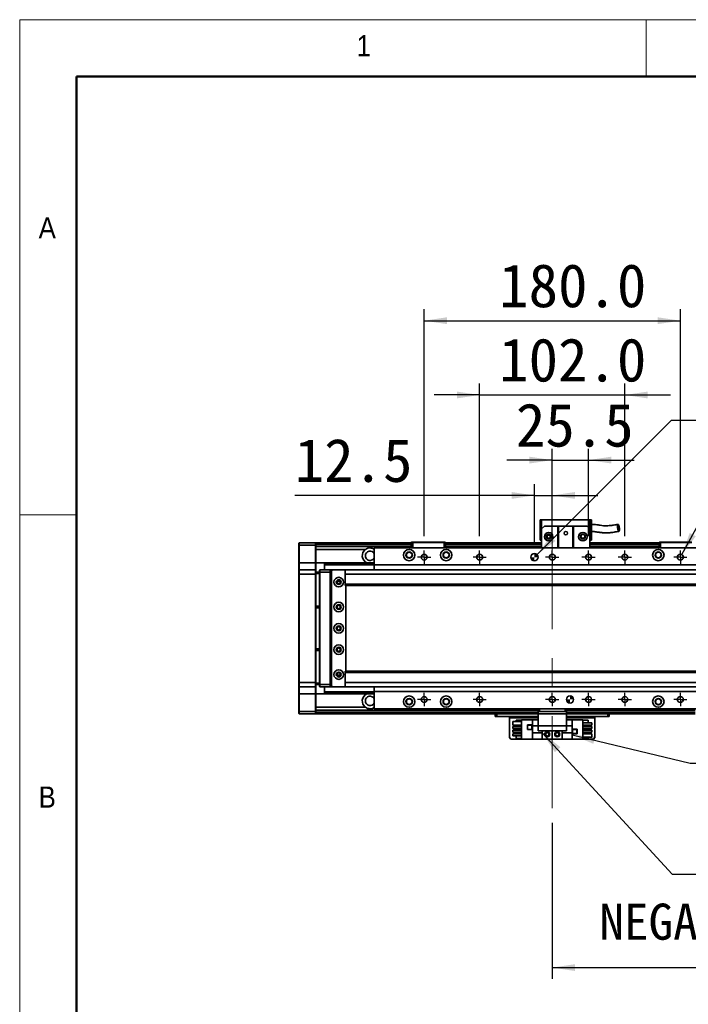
# Model space of a CAD drawing. Header units: millimetres. Extents: x 40 to 3320, y 40 to 2336.
# Tile 3 of 11: x 40 to 510, y 1644 to 2336. Entities that reach past the tile are written whole.
import ezdxf

# ---------------------------------------------------------------- set-up
doc = ezdxf.new("R2010")
doc.units = ezdxf.units.MM
doc.header["$LTSCALE"] = 8
doc.linetypes.add('CENTERX2', pattern=[20.32, 12.7, -2.54, 2.54, -2.54])
doc.layers.add('黑色实线', color=7, linetype='Continuous')
doc.styles.add('SLDTEXTSTYLE1', font='Gothic.ttf', dxfattribs={"width": 0.913})
doc.styles.add('SLDTEXTSTYLE8', font='txt')
doc.styles.add('SLDTEXTSTYLE9', font='txt', dxfattribs={"bigfont": 'bigfont'})
doc.dimstyles.new('SLDDIMSTYLE0', dxfattribs={"dimtxt": 30.4, "dimasz": 16, "dimexe": 0, "dimexo": 0.0625, "dimgap": 7.6, "dimtad": 2, "dimdec": 1, "dimrnd": 1e-09, "dimzin": 4, "dimdsep": 46, "dimtxsty": 'SLDTEXTSTYLE8', "dimsah": 1, "dimcen": 0.09, "dimadec": 0, "dimazin": 1, "dimtfac": 1, "dimtdec": 1, "dimtmove": 0, "dimatfit": 0, "dimfxl": 0, "dimfrac": 2, "dimtolj": 1, "dimtzin": 12, "dimarcsym": 0})
doc.dimstyles.new('SLDDIMSTYLE1', dxfattribs={"dimtxt": 30.4, "dimasz": 16, "dimexe": 0, "dimexo": 0.0625, "dimgap": 7.6, "dimtad": 2, "dimdec": 1, "dimrnd": 1e-09, "dimzin": 12, "dimdsep": 46, "dimtxsty": 'SLDTEXTSTYLE8', "dimsah": 1, "dimcen": 0.09, "dimadec": 0, "dimazin": 3, "dimtfac": 1, "dimtdec": 1, "dimtmove": 0, "dimatfit": 0, "dimfxl": 0, "dimfrac": 2, "dimtolj": 1, "dimtzin": 12, "dimarcsym": 0})
doc.dimstyles.new('SLDDIMSTYLE2', dxfattribs={"dimtxt": 0.18, "dimasz": 16, "dimexe": 0, "dimexo": 0.0625, "dimgap": 0, "dimtad": 0, "dimtih": 1, "dimtoh": 1, "dimdec": 0, "dimrnd": 1e-09, "dimzin": 0, "dimdsep": 46, "dimtxsty": 'Standard', "dimsah": 1, "dimcen": 0.09, "dimadec": 0, "dimazin": 0, "dimtfac": 16, "dimtdec": 0, "dimtofl": 0, "dimtmove": 0, "dimatfit": 3, "dimfxl": 0, "dimfrac": 2, "dimtolj": 1, "dimtzin": 0, "dimarcsym": 0})
doc.dimstyles.new('SLDDIMSTYLE3', dxfattribs={"dimtxt": 30.4, "dimasz": 16, "dimexe": 0, "dimexo": 0.0625, "dimgap": 7.6, "dimtad": 0, "dimtih": 1, "dimtoh": 1, "dimdec": 1, "dimrnd": 1e-09, "dimzin": 4, "dimdsep": 46, "dimtxsty": 'SLDTEXTSTYLE8', "dimsah": 1, "dimcen": 0, "dimadec": 0, "dimazin": 1, "dimtfac": 1, "dimtdec": 1, "dimtofl": 0, "dimtmove": 0, "dimatfit": 3, "dimfxl": 0, "dimfrac": 2, "dimtolj": 1, "dimtzin": 12, "dimarcsym": 0})
doc.dimstyles.new('SLDDIMSTYLE4', dxfattribs={"dimtxt": 30.4, "dimasz": 16, "dimexe": 0, "dimexo": 0.0625, "dimgap": 7.6, "dimtad": 0, "dimtih": 1, "dimtoh": 1, "dimdec": 1, "dimrnd": 1e-09, "dimzin": 12, "dimdsep": 46, "dimtxsty": 'SLDTEXTSTYLE8', "dimsah": 1, "dimcen": 0, "dimadec": 0, "dimazin": 3, "dimtfac": 1, "dimtdec": 1, "dimtofl": 0, "dimtmove": 0, "dimatfit": 3, "dimfxl": 0, "dimfrac": 2, "dimtolj": 1, "dimtzin": 12, "dimarcsym": 0})
doc.dimstyles.new('SLDDIMSTYLE5', dxfattribs={"dimtxt": 30.4, "dimasz": 16, "dimexe": 0, "dimexo": 0.0625, "dimgap": 7.6, "dimtad": 2, "dimdec": 1, "dimrnd": 1e-09, "dimzin": 4, "dimdsep": 46, "dimtxsty": 'SLDTEXTSTYLE8', "dimsah": 1, "dimcen": 0.09, "dimadec": 0, "dimazin": 1, "dimtfac": 1, "dimtdec": 1, "dimtofl": 0, "dimtmove": 0, "dimatfit": 3, "dimfxl": 0, "dimfrac": 2, "dimtolj": 1, "dimtzin": 12, "dimarcsym": 0})

# ---------------------------------------------------------------- blocks, each defined once
blk = doc.blocks.new('_D_14')
at = {"layer": '黑色实线'}
for p, q in [((363.12, 1973.13), (363.12, 2080.29)), ((465.12, 1973.13), (465.12, 2080.29)), ((363.12, 2072.29), (331.12, 2072.29)), ((363.12, 2072.29), (465.12, 2072.29)), ((465.12, 2072.29), (497.12, 2072.29))]:
    blk.add_line(p, q, dxfattribs=at)
for points in [[(363.12, 2072.29), (347.12, 2074.69), (347.12, 2069.89)], [(465.12, 2072.29), (481.12, 2069.89), (481.12, 2074.69)]]:
    blk.add_solid(points, dxfattribs=at)
at = {"layer": '黑色实线', "insert": (376.83, 2112.18), "char_height": 30.4, "attachment_point": 1, "style": 'SLDTEXTSTYLE8'}
blk.add_mtext('102.0', dxfattribs=at)
blk = doc.blocks.new('_D_15')
at = {"layer": '黑色实线'}
for p, q in [((324.12, 1973.13), (324.12, 2132.49)), ((504.12, 1973.13), (504.12, 2132.49)), ((324.12, 2124.49), (504.12, 2124.49))]:
    blk.add_line(p, q, dxfattribs=at)
for points in [[(324.12, 2124.49), (340.12, 2122.09), (340.12, 2126.89)], [(504.12, 2124.49), (488.12, 2126.89), (488.12, 2122.09)]]:
    blk.add_solid(points, dxfattribs=at)
at = {"layer": '黑色实线', "insert": (376.83, 2164.38), "char_height": 30.4, "attachment_point": 1, "style": 'SLDTEXTSTYLE8'}
blk.add_mtext('180.0', dxfattribs=at)
blk = doc.blocks.new('_D_16')
at = {"layer": '黑色实线'}
for p, q in [((414.12, 1973.13), (414.12, 2034.54)), ((439.62, 1973.13), (439.62, 2034.54)), ((414.12, 2026.54), (382.12, 2026.54)), ((414.12, 2026.54), (439.62, 2026.54)), ((439.62, 2026.54), (471.62, 2026.54))]:
    blk.add_line(p, q, dxfattribs=at)
for points in [[(414.12, 2026.54), (398.12, 2028.94), (398.12, 2024.14)], [(439.62, 2026.54), (455.62, 2024.14), (455.62, 2028.94)]]:
    blk.add_solid(points, dxfattribs=at)
at = {"layer": '黑色实线', "insert": (388.6, 2066.43), "char_height": 30.4, "attachment_point": 1, "style": 'SLDTEXTSTYLE8'}
blk.add_mtext('25.5', dxfattribs=at)
blk = doc.blocks.new('_D_17')
at = {"layer": '黑色实线'}
for p, q in [((401.62, 1968.49), (401.62, 2009.71)), ((414.12, 1973.13), (414.12, 2009.71)), ((401.62, 2001.71), (233.2, 2001.71)), ((401.62, 2001.71), (414.12, 2001.71)), ((414.12, 2001.71), (446.12, 2001.71))]:
    blk.add_line(p, q, dxfattribs=at)
for points in [[(401.62, 2001.71), (385.62, 2004.11), (385.62, 1999.31)], [(414.12, 2001.71), (430.12, 1999.31), (430.12, 2004.11)]]:
    blk.add_solid(points, dxfattribs=at)
at = {"layer": '黑色实线', "insert": (233.2, 2041.6), "char_height": 30.4, "attachment_point": 1, "style": 'SLDTEXTSTYLE8'}
blk.add_mtext('12.5', dxfattribs=at)
blk = doc.blocks.new('SW_SYMBOL_HOLE_DEPTH')
at = {"layer": '黑色实线', "color": 0}
for p, q in [((0, 7000), (6400, 7000)), ((3200, 7000), (3200, 600)), ((800, 4440), (3200, 600)), ((5600, 4440), (3200, 600))]:
    blk.add_line(p, q, dxfattribs=at)
blk = doc.blocks.new('_D_18')
at = {"layer": '黑色实线'}
for p, q in [((505.13, 1960.17), (527.83, 2001.64)), ((527.83, 2001.64), (559.83, 2001.64))]:
    blk.add_line(p, q, dxfattribs=at)
blk.add_solid([(505.13, 1960.17), (514.92, 1973.05), (510.71, 1975.35)], dxfattribs=at)
at = {"layer": '黑色实线', "xscale": 0.004985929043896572, "yscale": 0.004985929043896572, "zscale": 0.004985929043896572}
blk.add_blockref('SW_SYMBOL_HOLE_DEPTH', (690.09, 1981.52), dxfattribs=at)
at = {"layer": '黑色实线', "char_height": 30.4, "attachment_point": 1, "style": 'SLDTEXTSTYLE8'}
for s, insert in [('10×M5', (559.83, 2016.95)), ('10.0', (734.59, 2016.95))]:
    blk.add_mtext(s, dxfattribs=dict(at, insert=insert))
blk = doc.blocks.new('_D_19')
at = {"layer": '黑色实线'}
for p, q in [((403.39, 1960.09), (497.9, 2054.6)), ((497.9, 2054.6), (529.9, 2054.6))]:
    blk.add_line(p, q, dxfattribs=at)
blk.add_solid([(403.39, 1960.09), (416.4, 1969.71), (413.01, 1973.1)], dxfattribs=at)
at = {"layer": '黑色实线', "xscale": 0.004985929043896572, "yscale": 0.004985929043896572, "zscale": 0.004985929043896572}
blk.add_blockref('SW_SYMBOL_HOLE_DEPTH', (730.47, 2034.35), dxfattribs=at)
at = {"layer": '黑色实线', "char_height": 30.4, "attachment_point": 1, "style": 'SLDTEXTSTYLE8'}
for s, insert in [('2×', (529.9, 2069.79)), ('%%c', (579.64, 2069.5)), ('5.0', (626.61, 2069.79)), ('H7', (679.55, 2069.79)), ('7.0', (774.97, 2069.79))]:
    blk.add_mtext(s, dxfattribs=dict(at, insert=insert))
blk = doc.blocks.new('_D_20')
at = {"layer": '黑色实线'}
for p, q in [((414.12, 1771.74), (414.12, 1661.94)), ((2214.12, 1775.6), (2214.12, 1661.94)), ((414.12, 1669.94), (2214.12, 1669.94))]:
    blk.add_line(p, q, dxfattribs=at)
for points in [[(414.12, 1669.94), (430.12, 1667.54), (430.12, 1672.34)], [(2214.12, 1669.94), (2198.12, 1672.34), (2198.12, 1667.54)]]:
    blk.add_solid(points, dxfattribs=at)
at = {"layer": '黑色实线', "insert": (1254.5, 1709.83), "char_height": 30.4, "attachment_point": 1, "style": 'SLDTEXTSTYLE8'}
blk.add_mtext('1800.0', dxfattribs=at)
blk = doc.blocks.new('SW_NOTE_8')
at = {"layer": '黑色实线', "color": 0, "char_height": 25.4, "attachment_point": 2}
for s, insert, style in [('光电负限位', (81.96, 13), 'SLDTEXTSTYLE9'), ('NEGATIVE LIMIT SWITCH', (79.6, -20.58), 'SLDTEXTSTYLE8')]:
    blk.add_mtext(s, dxfattribs=dict(at, insert=insert, style=style))
blk = doc.blocks.new('SW_CENTERMARKSYMBOL_12')
at = {"layer": '黑色实线', "color": 0}
for p, q in [((-2.54, 0), (-4.64, 0)), ((0, 0), (-2.54, 0)), ((0, 2.54), (0, 4.64)), ((0, 0), (0, 2.54)), ((0, 0), (0, -2.54)), ((0, 0), (2.54, 0)), ((2.54, 0), (4.64, 0)), ((0, -2.54), (0, -4.64))]:
    blk.add_line(p, q, dxfattribs=at)
blk = doc.blocks.new('SW_CENTERMARKSYMBOL_13')
at = {"layer": '黑色实线', "color": 0}
for p, q in [((-2.54, 0), (-4.64, 0)), ((0, 0), (-2.54, 0)), ((0, 2.54), (0, 4.64)), ((0, 0), (0, 2.54)), ((0, 0), (0, -2.54)), ((0, 0), (2.54, 0)), ((2.54, 0), (4.64, 0)), ((0, -2.54), (0, -4.64))]:
    blk.add_line(p, q, dxfattribs=at)
blk = doc.blocks.new('SW_CENTERMARKSYMBOL_14')
at = {"layer": '黑色实线', "color": 0}
for p, q in [((-2.54, 0), (-4.64, 0)), ((0, 0), (-2.54, 0)), ((0, 2.54), (0, 4.64)), ((0, 0), (0, 2.54)), ((0, 0), (0, -2.54)), ((0, 0), (2.54, 0)), ((2.54, 0), (4.64, 0)), ((0, -2.54), (0, -4.64))]:
    blk.add_line(p, q, dxfattribs=at)
blk = doc.blocks.new('SW_CENTERMARKSYMBOL_15')
at = {"layer": '黑色实线', "color": 0}
for p, q in [((-2.54, 0), (-4.64, 0)), ((0, 0), (-2.54, 0)), ((0, 2.54), (0, 4.64)), ((0, 0), (0, 2.54)), ((0, 0), (0, -2.54)), ((0, 0), (2.54, 0)), ((2.54, 0), (4.64, 0)), ((0, -2.54), (0, -4.64))]:
    blk.add_line(p, q, dxfattribs=at)
blk = doc.blocks.new('SW_CENTERMARKSYMBOL_16')
at = {"layer": '黑色实线', "color": 0}
for p, q in [((-2.54, 0), (-4.64, 0)), ((0, 0), (-2.54, 0)), ((0, 2.54), (0, 4.64)), ((0, 0), (0, 2.54)), ((0, 0), (0, -2.54)), ((0, 0), (2.54, 0)), ((2.54, 0), (4.64, 0)), ((0, -2.54), (0, -4.64))]:
    blk.add_line(p, q, dxfattribs=at)
blk = doc.blocks.new('SW_CENTERMARKSYMBOL_17')
at = {"layer": '黑色实线', "color": 0}
for p, q in [((-2.54, 0), (-4.64, 0)), ((0, 0), (-2.54, 0)), ((0, 2.54), (0, 4.64)), ((0, 0), (0, 2.54)), ((0, 0), (0, -2.54)), ((0, 0), (2.54, 0)), ((2.54, 0), (4.64, 0)), ((0, -2.54), (0, -4.64))]:
    blk.add_line(p, q, dxfattribs=at)
blk = doc.blocks.new('SW_CENTERMARKSYMBOL_18')
at = {"layer": '黑色实线', "color": 0}
for p, q in [((-2.54, 0), (-4.64, 0)), ((0, 0), (-2.54, 0)), ((0, 2.54), (0, 4.64)), ((0, 0), (0, 2.54)), ((0, 0), (0, -2.54)), ((0, 0), (2.54, 0)), ((2.54, 0), (4.64, 0)), ((0, -2.54), (0, -4.64))]:
    blk.add_line(p, q, dxfattribs=at)
blk = doc.blocks.new('SW_CENTERMARKSYMBOL_19')
at = {"layer": '黑色实线', "color": 0}
for p, q in [((-2.54, 0), (-4.64, 0)), ((0, 0), (-2.54, 0)), ((0, 2.54), (0, 4.64)), ((0, 0), (0, 2.54)), ((0, 0), (0, -2.54)), ((0, 0), (2.54, 0)), ((2.54, 0), (4.64, 0)), ((0, -2.54), (0, -4.64))]:
    blk.add_line(p, q, dxfattribs=at)
blk = doc.blocks.new('SW_CENTERMARKSYMBOL_20')
at = {"layer": '黑色实线', "color": 0}
for p, q in [((-2.54, 0), (-4.64, 0)), ((0, 0), (-2.54, 0)), ((0, 2.54), (0, 4.64)), ((0, 0), (0, 2.54)), ((0, 0), (0, -2.54)), ((0, 0), (2.54, 0)), ((2.54, 0), (4.64, 0)), ((0, -2.54), (0, -4.64))]:
    blk.add_line(p, q, dxfattribs=at)
blk = doc.blocks.new('SW_CENTERMARKSYMBOL_21')
at = {"layer": '黑色实线', "color": 0}
for p, q in [((-2.54, 0), (-4.64, 0)), ((0, 0), (-2.54, 0)), ((0, 2.54), (0, 4.64)), ((0, 0), (0, 2.54)), ((0, 0), (0, -2.54)), ((0, 0), (2.54, 0)), ((2.54, 0), (4.64, 0)), ((0, -2.54), (0, -4.64))]:
    blk.add_line(p, q, dxfattribs=at)
blk = doc.blocks.new('SW_CENTERMARKSYMBOL_22')
at = {"layer": '黑色实线', "color": 0}
for p, q in [((-2.54, 0), (-4.64, 0)), ((0, 0), (-2.54, 0)), ((0, 2.54), (0, 4.64)), ((0, 0), (0, 2.54)), ((0, 0), (0, -2.54)), ((0, 0), (2.54, 0)), ((2.54, 0), (4.64, 0)), ((0, -2.54), (0, -4.64))]:
    blk.add_line(p, q, dxfattribs=at)
blk = doc.blocks.new('SW_CENTERMARKSYMBOL_23')
at = {"layer": '黑色实线', "color": 0}
for p, q in [((-2.54, 0), (-4.64, 0)), ((0, 0), (-2.54, 0)), ((0, 2.54), (0, 4.64)), ((0, 0), (0, 2.54)), ((0, 0), (0, -2.54)), ((0, 0), (2.54, 0)), ((2.54, 0), (4.64, 0)), ((0, -2.54), (0, -4.64))]:
    blk.add_line(p, q, dxfattribs=at)
blk = doc.blocks.new('SW_DOWELSYMBOL_2')
at = {"linetype": 'Continuous', "lineweight": 18}
h = blk.add_hatch(color=0, dxfattribs=at)
edge = h.paths.add_edge_path(flags=0)
edge.add_arc((0, 0), 2.5, 180, 270)
edge.add_line((0, -2.5), (0, 0))
edge.add_line((0, 0), (-2.5, 0))
h = blk.add_hatch(color=0, dxfattribs=at)
edge = h.paths.add_edge_path(flags=0)
edge.add_arc((0, 0), 2.5, 0, 90)
edge.add_line((0, 2.5), (0, 0))
edge.add_line((0, 0), (2.5, 0))
at = {"layer": '黑色实线', "color": 0}
blk.add_circle((0, 0), 2.5, dxfattribs=at)
blk = doc.blocks.new('SW_DOWELSYMBOL_3')
at = {"linetype": 'Continuous', "lineweight": 18}
h = blk.add_hatch(color=0, dxfattribs=at)
edge = h.paths.add_edge_path(flags=0)
edge.add_arc((0, 0), 2.5, 180, 270)
edge.add_line((0, -2.5), (0, 0))
edge.add_line((0, 0), (-2.5, 0))
h = blk.add_hatch(color=0, dxfattribs=at)
edge = h.paths.add_edge_path(flags=0)
edge.add_arc((0, 0), 2.5, 0, 90)
edge.add_line((0, 2.5), (0, 0))
edge.add_line((0, 0), (2.5, 0))
at = {"layer": '黑色实线', "color": 0}
blk.add_circle((0, 0), 2.5, dxfattribs=at)

msp = doc.modelspace()

# ---------------------------------------------------------------- linework, layer by layer
at = {"color": 7, "linetype": 'Continuous', "lineweight": 18}
for p, q in [((3320, 2336), (40, 2336)), ((40, 2336), (40, 40)), ((480, 2296), (480, 2336)), ((80, 2296), (3280, 2296)), ((80, 2296), (80, 80)), ((80, 1988), (40, 1988))]:
    msp.add_line(p, q, dxfattribs=at)
at = {"color": 7, "linetype": 'Continuous', "lineweight": 50}
for p, q in [((3280, 2296), (80, 2296)), ((80, 2296), (80, 80))]:
    msp.add_line(p, q, dxfattribs=at)
at = {"color": 7, "linetype": 'Continuous', "lineweight": 35}
for p, q in [((405.62, 1984.63), (406.62, 1984.63)), ((405.62, 1984.63), (405.62, 1970.23)), ((406.62, 1978.23), (406.62, 1984.63)), ((406.62, 1984.63), (440.62, 1984.63)), ((408.62, 1980.23), (406.62, 1978.23)), ((408.62, 1980.23), (418.12, 1980.23)), ((418.12, 1964.83), (418.12, 1980.23)), ((418.12, 1980.23), (418.62, 1980.23)), ((418.62, 1980.23), (418.62, 1964.83)), ((428.62, 1980.23), (418.62, 1980.23)), ((428.62, 1964.83), (428.62, 1980.23)), ((428.62, 1980.23), (429.12, 1980.23)), ((429.12, 1980.23), (438.62, 1980.23)), ((429.12, 1980.23), (429.12, 1964.83)), ((440.62, 1978.23), (438.62, 1980.23)), ((440.62, 1984.63), (441.62, 1984.63)), ((440.62, 1984.63), (440.62, 1978.23)), ((441.62, 1970.23), (441.62, 1984.63)), ((406.62, 1978.23), (406.62, 1964.83)), ((440.62, 1978.23), (440.62, 1964.83)), ((236.12, 1968.03), (236.42, 1968.33)), ((236.12, 1966.83), (236.12, 1968.03)), ((236.12, 1966.83), (236.42, 1966.83)), ((236.12, 1954.33), (236.12, 1966.83)), ((236.42, 1968.33), (236.42, 1966.83)), ((236.42, 1968.33), (247.82, 1968.33)), ((247.82, 1966.83), (236.42, 1966.83)), ((236.42, 1966.83), (236.42, 1954.33)), ((247.82, 1966.83), (247.82, 1968.33)), ((247.82, 1968.33), (248.12, 1968.03)), ((247.82, 1966.83), (248.12, 1966.83)), ((247.82, 1954.33), (247.82, 1966.83)), ((315.12, 1968.33), (248.12, 1968.33)), ((248.12, 1968.33), (248.12, 1968.03)), ((248.12, 1968.03), (248.12, 1966.83)), ((315.12, 1967.83), (248.12, 1967.83)), ((248.12, 1966.83), (248.12, 1954.33)), ((315.12, 1965.82), (248.12, 1965.82)), ((315.12, 1968.53), (315.42, 1968.83)), ((315.12, 1964.83), (315.12, 1968.53)), ((316.12, 1968.53), (315.12, 1968.53)), ((315.42, 1968.83), (316.25, 1968.83)), ((316.12, 1968.53), (316.25, 1968.83)), ((316.12, 1968.53), (316.12, 1964.83)), ((338.12, 1968.53), (316.12, 1968.53)), ((316.25, 1968.83), (338, 1968.83)), ((338, 1968.83), (338.82, 1968.83)), ((338.12, 1968.53), (338, 1968.83)), ((338.12, 1964.83), (338.12, 1968.53)), ((339.12, 1968.53), (338.12, 1968.53)), ((338.82, 1968.83), (339.12, 1968.53)), ((339.12, 1968.53), (339.12, 1964.83)), ((406.62, 1968.33), (339.12, 1968.33)), ((406.62, 1967.83), (339.12, 1967.83)), ((406.62, 1965.82), (339.12, 1965.82)), ((344.12, 1968.13), (406.62, 1968.13)), ((344.12, 1968.13), (344.12, 1967.93)), ((344.12, 1967.93), (406.62, 1967.93)), ((344.12, 1967.83), (344.12, 1967.93)), ((405.62, 1970.23), (406.62, 1970.23)), ((440.62, 1970.23), (441.62, 1970.23)), ((489.12, 1968.33), (440.62, 1968.33)), ((440.62, 1968.13), (489.12, 1968.13)), ((440.62, 1967.93), (489.12, 1967.93)), ((489.12, 1967.83), (440.62, 1967.83)), ((489.12, 1965.82), (440.62, 1965.82)), ((489.12, 1968.53), (489.42, 1968.83)), ((490.12, 1968.53), (489.12, 1968.53)), ((489.12, 1964.83), (489.12, 1968.53)), ((489.42, 1968.83), (490.25, 1968.83)), ((490.12, 1968.53), (490.25, 1968.83)), ((512.12, 1968.53), (490.12, 1968.53)), ((490.12, 1968.53), (490.12, 1964.83)), ((490.25, 1968.83), (512, 1968.83)), ((282.95, 1963.82), (248.12, 1963.82)), ((539.12, 1964.83), (289.12, 1964.83)), ((289.12, 1964.83), (289.12, 1952.83)), ((236.12, 1954.33), (236.42, 1954.33)), ((236.12, 1949.03), (236.12, 1954.33)), ((236.42, 1954.33), (236.42, 1949.33)), ((247.82, 1954.33), (236.42, 1954.33)), ((247.82, 1949.33), (247.82, 1954.33)), ((247.82, 1954.33), (248.12, 1954.33)), ((248.12, 1954.33), (248.12, 1949.03)), ((254.12, 1954.32), (248.12, 1954.32)), ((254.12, 1954.32), (289.12, 1954.32)), ((254.12, 1954.32), (254.12, 1954.03)), ((254.12, 1954.03), (289.12, 1954.03)), ((254.12, 1954.03), (254.12, 1953.13)), ((254.12, 1953.13), (254.12, 1952.84)), ((254.12, 1953.13), (289.12, 1953.13)), ((254.12, 1952.84), (254.12, 1949.33)), ((254.12, 1952.84), (289.12, 1952.84)), ((288.4, 1954.32), (289.12, 1954.72)), ((539.12, 1952.83), (289.12, 1952.83)), ((289.12, 1952.83), (289.12, 1949.33)), ((236.42, 1949.33), (236.12, 1949.03)), ((236.12, 1946.33), (236.12, 1949.03)), ((236.42, 1946.33), (236.12, 1946.33)), ((236.12, 1870.33), (236.12, 1946.33)), ((236.42, 1949.33), (236.42, 1946.33)), ((236.42, 1949.33), (247.82, 1949.33)), ((236.42, 1946.33), (236.42, 1870.33)), ((247.82, 1946.33), (236.42, 1946.33)), ((247.82, 1946.33), (247.82, 1949.33)), ((247.82, 1949.33), (248.12, 1949.03)), ((247.82, 1870.33), (247.82, 1946.33)), ((247.82, 1946.33), (248.12, 1946.33)), ((248.12, 1949.03), (248.12, 1946.33)), ((248.12, 1947.83), (250.62, 1947.83)), ((250.62, 1946.83), (248.12, 1946.83)), ((248.12, 1946.33), (248.12, 1870.33)), ((250.62, 1949.03), (250.92, 1949.33)), ((250.62, 1947.83), (250.62, 1949.03)), ((250.62, 1868.83), (250.62, 1947.83)), ((250.62, 1947.83), (250.92, 1947.83)), ((250.92, 1949.33), (250.92, 1947.83)), ((250.92, 1949.33), (258.12, 1949.33)), ((250.92, 1947.83), (250.92, 1868.83)), ((258.12, 1947.83), (250.92, 1947.83)), ((258.12, 1949.33), (258.12, 1947.83)), ((258.12, 1949.33), (259.62, 1949.33)), ((259.32, 1949.03), (258.12, 1949.03)), ((258.12, 1947.83), (258.12, 1868.83)), ((259.12, 1947.33), (258.62, 1947.33)), ((258.62, 1947.33), (258.62, 1869.33)), ((259.62, 1949.33), (259.12, 1948.83)), ((259.12, 1948.83), (259.12, 1867.83)), ((268.62, 1949.33), (259.62, 1949.33)), ((269.12, 1948.83), (268.62, 1949.33)), ((2359.62, 1949.33), (268.62, 1949.33)), ((268.62, 1948.69), (268.62, 1946.33)), ((2359.62, 1946.33), (268.62, 1946.33)), ((268.62, 1946.33), (268.62, 1939.33)), ((269.12, 1948.69), (269.12, 1948.83)), ((265.27, 1941.33), (262.98, 1941.33)), ((2359.62, 1939.33), (268.62, 1939.33)), ((268.62, 1939.33), (268.62, 1938.33)), ((268.62, 1938.33), (2359.62, 1938.33)), ((269.12, 1878.33), (269.12, 1938.33)), ((248.12, 1923.83), (250.62, 1923.83)), ((250.62, 1922.83), (248.12, 1922.83)), ((248.12, 1893.83), (250.62, 1893.83)), ((250.62, 1892.83), (248.12, 1892.83)), ((262.98, 1875.33), (265.27, 1875.33)), ((2359.62, 1878.33), (268.62, 1878.33)), ((268.62, 1878.33), (268.62, 1877.33)), ((2359.62, 1877.33), (268.62, 1877.33)), ((268.62, 1877.33), (268.62, 1870.33)), ((236.42, 1870.33), (236.12, 1870.33)), ((236.12, 1867.63), (236.12, 1870.33)), ((236.42, 1870.33), (247.82, 1870.33)), ((236.42, 1870.33), (236.42, 1867.33)), ((247.82, 1870.33), (248.12, 1870.33)), ((247.82, 1867.33), (247.82, 1870.33)), ((248.12, 1870.33), (248.12, 1867.63)), ((248.12, 1869.83), (250.62, 1869.83)), ((250.62, 1868.83), (248.12, 1868.83)), ((250.62, 1868.83), (250.92, 1868.83)), ((250.62, 1867.63), (250.62, 1868.83)), ((250.92, 1868.83), (258.12, 1868.83)), ((250.92, 1868.83), (250.92, 1867.33)), ((258.12, 1868.83), (258.12, 1867.33)), ((258.62, 1869.33), (259.12, 1869.33)), ((2359.62, 1870.33), (268.62, 1870.33)), ((268.62, 1870.33), (268.62, 1867.96)), ((236.42, 1867.33), (236.12, 1867.63)), ((236.12, 1862.33), (236.12, 1867.63)), ((236.42, 1862.33), (236.12, 1862.33)), ((236.12, 1849.83), (236.12, 1862.33)), ((247.82, 1867.33), (236.42, 1867.33)), ((236.42, 1867.33), (236.42, 1862.33)), ((247.82, 1862.33), (236.42, 1862.33)), ((236.42, 1862.33), (236.42, 1849.83)), ((247.82, 1867.33), (248.12, 1867.63)), ((247.82, 1862.33), (247.82, 1867.33)), ((248.12, 1862.33), (247.82, 1862.33)), ((247.82, 1849.83), (247.82, 1862.33)), ((248.12, 1867.63), (248.12, 1862.33)), ((248.12, 1862.33), (248.12, 1849.83)), ((254.12, 1862.33), (248.12, 1862.33)), ((250.62, 1867.63), (250.92, 1867.33)), ((258.12, 1867.33), (250.92, 1867.33)), ((254.12, 1867.33), (254.12, 1863.82)), ((254.12, 1863.82), (289.12, 1863.82)), ((254.12, 1863.82), (254.12, 1863.52)), ((254.12, 1863.52), (289.12, 1863.52)), ((254.12, 1863.52), (254.12, 1862.62)), ((254.12, 1862.62), (289.12, 1862.62)), ((254.12, 1862.62), (254.12, 1862.33)), ((254.12, 1862.33), (289.12, 1862.33)), ((258.12, 1867.63), (259.32, 1867.63)), ((259.62, 1867.33), (258.12, 1867.33)), ((259.12, 1867.83), (259.62, 1867.33)), ((259.62, 1867.33), (268.62, 1867.33)), ((268.62, 1867.33), (269.12, 1867.83)), ((2359.62, 1867.33), (268.62, 1867.33)), ((269.12, 1867.83), (269.12, 1867.96)), ((288.4, 1862.33), (289.12, 1861.94)), ((289.12, 1867.33), (289.12, 1863.83)), ((539.12, 1863.83), (289.12, 1863.83)), ((289.12, 1863.83), (289.12, 1851.83)), ((236.42, 1849.83), (236.12, 1849.83)), ((236.12, 1848.63), (236.12, 1849.83)), ((236.42, 1848.33), (236.12, 1848.63)), ((236.42, 1849.83), (247.82, 1849.83)), ((236.42, 1849.83), (236.42, 1848.33)), ((247.82, 1848.33), (236.42, 1848.33)), ((248.12, 1849.83), (247.82, 1849.83)), ((247.82, 1848.33), (247.82, 1849.83)), ((248.12, 1848.63), (247.82, 1848.33)), ((282.95, 1852.83), (248.12, 1852.83)), ((404.12, 1850.83), (248.12, 1850.83)), ((248.12, 1849.83), (248.12, 1848.63)), ((248.12, 1848.63), (248.12, 1848.33)), ((404.12, 1848.33), (248.12, 1848.33)), ((539.12, 1851.83), (289.12, 1851.83)), ((374.12, 1846.33), (374.12, 1848.33)), ((375.12, 1848.33), (375.12, 1846.33)), ((404.12, 1849.83), (404.12, 1851.83)), ((405.12, 1849.83), (404.12, 1849.83)), ((404.12, 1848.33), (404.12, 1849.83)), ((424.12, 1848.33), (404.12, 1848.33)), ((404.12, 1848.33), (404.12, 1839.83)), ((405.12, 1851.83), (405.12, 1849.83)), ((423.12, 1849.83), (405.12, 1849.83)), ((423.12, 1849.83), (423.12, 1851.83)), ((424.12, 1849.83), (423.12, 1849.83)), ((424.12, 1851.83), (424.12, 1849.83)), ((514.62, 1850.83), (424.12, 1850.83)), ((424.12, 1849.83), (424.12, 1848.33)), ((424.12, 1848.33), (424.12, 1839.83)), ((514.62, 1848.33), (424.12, 1848.33)), ((453.12, 1846.33), (453.12, 1848.33)), ((454.12, 1848.33), (454.12, 1846.33)), ((375.12, 1846.33), (374.12, 1846.33)), ((404.12, 1846.33), (375.12, 1846.33)), ((384.12, 1846.33), (384.12, 1845.33)), ((384.12, 1831.53), (384.12, 1845.33)), ((386.42, 1842.89), (392.62, 1842.89)), ((386.42, 1840.39), (386.42, 1842.89)), ((386.42, 1840.39), (392.62, 1840.39)), ((388.82, 1842.89), (388.82, 1843.83)), ((388.82, 1843.83), (392.62, 1843.83)), ((388.82, 1839.35), (388.82, 1840.39)), ((392.62, 1830.53), (392.62, 1844.13)), ((392.62, 1844.13), (400.17, 1844.13)), ((399.92, 1840.43), (396.72, 1840.43)), ((396.72, 1840.43), (396.72, 1837.23)), ((399.92, 1837.23), (399.92, 1840.43)), ((400.17, 1844.13), (400.17, 1839.83)), ((404.12, 1844.13), (400.17, 1844.13)), ((453.12, 1846.33), (424.12, 1846.33)), ((428.07, 1844.13), (424.12, 1844.13)), ((428.07, 1839.83), (428.07, 1844.13)), ((435.62, 1844.13), (428.07, 1844.13)), ((435.62, 1844.13), (435.62, 1830.53)), ((439.42, 1843.83), (435.62, 1843.83)), ((441.82, 1841.89), (435.62, 1841.89)), ((441.82, 1840.39), (435.62, 1840.39)), ((439.42, 1843.83), (439.42, 1841.89)), ((439.42, 1840.39), (439.42, 1839.35)), ((441.82, 1841.89), (441.82, 1840.39)), ((444.12, 1845.33), (444.12, 1846.33)), ((444.12, 1845.33), (444.12, 1831.53)), ((454.12, 1846.33), (453.12, 1846.33)), ((386.42, 1837.85), (386.42, 1839.35)), ((386.42, 1839.35), (392.62, 1839.35)), ((386.42, 1837.85), (392.62, 1837.85)), ((386.42, 1835.31), (386.42, 1836.81)), ((386.42, 1836.81), (392.62, 1836.81)), ((386.42, 1835.31), (392.62, 1835.31)), ((386.42, 1832.77), (386.42, 1834.27)), ((386.42, 1834.27), (392.62, 1834.27)), ((388.82, 1836.81), (388.82, 1837.85)), ((388.82, 1834.27), (388.82, 1835.31)), ((396.72, 1837.23), (399.92, 1837.23)), ((396.82, 1840.33), (396.82, 1837.33)), ((399.82, 1840.33), (396.82, 1840.33)), ((396.82, 1837.33), (399.82, 1837.33)), ((399.82, 1837.33), (399.82, 1840.33)), ((404.12, 1839.83), (400.17, 1839.83)), ((400.17, 1834.83), (400.17, 1839.83)), ((400.17, 1834.83), (407.12, 1834.83)), ((400.17, 1834.83), (400.17, 1830.53)), ((404.12, 1839.83), (424.12, 1839.83)), ((404.12, 1836.33), (404.12, 1839.83)), ((424.12, 1836.33), (404.12, 1836.33)), ((407.12, 1836.33), (407.12, 1834.83)), ((407.12, 1830.53), (407.12, 1834.83)), ((414.12, 1830.53), (414.12, 1836.33)), ((421.12, 1834.83), (421.12, 1836.33)), ((421.12, 1834.83), (428.07, 1834.83)), ((421.12, 1834.83), (421.12, 1830.53)), ((428.07, 1839.83), (424.12, 1839.83)), ((424.12, 1839.83), (424.12, 1836.33)), ((428.07, 1839.83), (428.07, 1834.83)), ((428.07, 1830.53), (428.07, 1834.83)), ((431.52, 1837.43), (428.32, 1837.43)), ((428.32, 1837.43), (428.32, 1834.23)), ((428.32, 1834.23), (431.52, 1834.23)), ((428.42, 1837.33), (428.42, 1834.33)), ((431.42, 1837.33), (428.42, 1837.33)), ((428.42, 1834.33), (431.42, 1834.33)), ((431.42, 1834.33), (431.42, 1837.33)), ((431.52, 1834.23), (431.52, 1837.43)), ((441.82, 1839.35), (435.62, 1839.35)), ((441.82, 1837.85), (435.62, 1837.85)), ((441.82, 1836.81), (435.62, 1836.81)), ((441.82, 1835.31), (435.62, 1835.31)), ((441.82, 1834.27), (435.62, 1834.27)), ((439.42, 1837.85), (439.42, 1836.81)), ((439.42, 1835.31), (439.42, 1834.27)), ((441.82, 1839.35), (441.82, 1837.85)), ((441.82, 1836.81), (441.82, 1835.31)), ((441.82, 1834.27), (441.82, 1831.77)), ((384.12, 1831.53), (385.12, 1830.53)), ((392.62, 1830.53), (385.12, 1830.53)), ((386.42, 1832.77), (392.62, 1832.77)), ((388.82, 1830.83), (388.82, 1832.77)), ((388.82, 1830.83), (392.62, 1830.83)), ((392.62, 1830.53), (400.17, 1830.53)), ((400.17, 1830.53), (407.12, 1830.53)), ((414.12, 1830.53), (407.12, 1830.53)), ((414.12, 1830.53), (421.12, 1830.53)), ((421.12, 1830.53), (428.07, 1830.53)), ((435.62, 1830.53), (428.07, 1830.53)), ((441.82, 1831.77), (435.62, 1831.77)), ((439.42, 1830.83), (435.62, 1830.83)), ((443.12, 1830.53), (435.62, 1830.53)), ((439.42, 1831.77), (439.42, 1830.83)), ((443.12, 1830.53), (444.12, 1831.53))]:
    msp.add_line(p, q, dxfattribs=at)
at = {"color": 8, "linetype": 'Continuous', "lineweight": 35}
for p, q in [((315.12, 1967.33), (248.12, 1967.33)), ((406.62, 1967.33), (339.12, 1967.33)), ((489.12, 1967.33), (440.62, 1967.33)), ((404.12, 1849.33), (248.12, 1849.33)), ((514.62, 1849.33), (424.12, 1849.33)), ((384.12, 1845.33), (404.12, 1845.33)), ((424.12, 1845.33), (444.12, 1845.33))]:
    msp.add_line(p, q, dxfattribs=at)
at = {"color": 7, "linetype": 'Continuous', "lineweight": 35, "flags": 128}
msp.add_lwpolyline([(290.76, 1964.75), (290.76, 1965.07), (290.68, 1965.43), (290.46, 1965.66), (290.14, 1965.77), (289.73, 1965.81), (289.22, 1965.82), (288.67, 1965.81), (288.17, 1965.78), (287.79, 1965.67), (287.58, 1965.46), (287.49, 1965.16), (287.47, 1964.73), (287.47, 1964.66), (287.47, 1964.66)], dxfattribs=at)
at = {"color": 7, "linetype": 'Continuous', "lineweight": 35}
for centre, radius in [((411.62, 1972.73), 3), ((411.62, 1972.73), 1.7), ((411.62, 1972.73), 1.6), ((423.62, 1975.23), 1.25), ((435.62, 1972.73), 3), ((435.62, 1972.73), 1.7), ((435.62, 1972.73), 1.6), ((313.62, 1959.83), 4), ((313.62, 1959.83), 2.25), ((313.62, 1959.83), 2), ((324.12, 1958.33), 2.1), ((339.62, 1959.83), 4), ((339.62, 1959.83), 2.25), ((339.62, 1959.83), 2), ((363.12, 1958.33), 2.1), ((401.62, 1958.33), 2.5), ((414.12, 1958.33), 2.1), ((439.62, 1958.33), 2.1), ((465.12, 1958.33), 2.1), ((488.62, 1959.83), 4), ((488.62, 1959.83), 2.25), ((488.62, 1959.83), 2), ((504.12, 1958.33), 2.1), ((264.12, 1940.83), 3.36), ((264.12, 1940.83), 1.7), ((264.12, 1940.83), 1.6), ((264.12, 1940.83), 1.25), ((264.12, 1923.33), 3.36), ((264.12, 1923.33), 1.7), ((264.12, 1923.33), 1.6), ((264.12, 1923.33), 1.25), ((264.12, 1908.33), 3.36), ((264.12, 1908.33), 1.7), ((264.12, 1908.33), 1.6), ((264.12, 1908.33), 1.25), ((264.12, 1893.33), 3.36), ((264.12, 1893.33), 1.7), ((264.12, 1893.33), 1.6), ((264.12, 1893.33), 1.25), ((264.12, 1875.83), 3.36), ((264.12, 1875.83), 1.7), ((264.12, 1875.83), 1.6), ((264.12, 1875.83), 1.25), ((313.62, 1856.82), 4), ((313.62, 1856.82), 2.25), ((313.62, 1856.82), 2), ((324.12, 1858.33), 2.1), ((339.62, 1856.82), 4), ((339.62, 1856.82), 2.25), ((339.62, 1856.82), 2), ((363.12, 1858.33), 2.1), ((414.12, 1858.33), 2.1), ((426.62, 1858.33), 2.5), ((439.62, 1858.33), 2.1), ((465.12, 1858.33), 2.1), ((488.62, 1856.82), 4), ((488.62, 1856.82), 2.25), ((488.62, 1856.82), 2), ((504.12, 1858.33), 2.1), ((410.62, 1833.83), 1.75), ((410.62, 1833.83), 1.25), ((417.62, 1833.83), 1.75), ((417.62, 1833.83), 1.25)]:
    msp.add_circle(centre, radius, dxfattribs=at)
for centre, radius, start, end in [((286.12, 1959.33), 5.5, 125.18979, 245.50882), ((286.12, 1959.33), 3.3, 24.61998, 335.38002), ((286.12, 1857.33), 5.5, 114.49118, 234.81021), ((286.12, 1857.33), 3.3, 24.61998, 335.38002)]:
    msp.add_arc(centre, radius, start, end, dxfattribs=at)
for points, knots in [([(460.36, 1981.38), (459.32, 1981.21), (457.5, 1980.92), (455.12, 1980.55), (453.31, 1980.41), (451.73, 1980.38), (449.96, 1980.46), (448.1, 1980.68), (446.2, 1980.97), (444.68, 1981.19), (443.26, 1981.32), (442.32, 1981.38), (441.76, 1981.35), (441.62, 1981.35)], [0, 0, 0, 0, 0.172822, 0.301209, 0.394507, 0.462198, 0.550303, 0.67044, 0.754268, 0.853136, 0.912497, 0.977887, 1, 1, 1, 1]), ([(459.98, 1980.21), (460.01, 1980.46), (460.06, 1980.96), (460.24, 1981.37), (460.46, 1981.41), (460.69, 1981.13), (460.91, 1980.62), (461.1, 1979.92), (461.24, 1979.12), (461.31, 1978.28), (461.32, 1977.5), (461.25, 1976.88), (461.1, 1976.49), (460.91, 1976.4), (460.7, 1976.5), (460.51, 1976.85), (460.34, 1977.38), (460.19, 1978.11), (460.08, 1978.86), (460.01, 1979.4), (459.98, 1979.66), (459.97, 1979.75), (459.97, 1979.77), (459.97, 1979.84), (459.97, 1980), (459.98, 1980.13), (459.98, 1980.21)], [0, 0, 0, 0, 0.0648171, 0.1297788, 0.1897321, 0.2426179, 0.294413, 0.3462427, 0.398724, 0.4521995, 0.5066008, 0.561452, 0.6160515, 0.6697721, 0.7270686, 0.7653772, 0.8036909, 0.8589087, 0.9142287, 0.9495542, 0.9640009, 0.9648506, 0.9657587, 0.96871, 0.980528, 1, 1, 1, 1]), ([(411.41, 1971.6), (411.28, 1971.62), (411.02, 1971.66), (410.68, 1971.88), (410.42, 1972.2), (410.27, 1972.61), (410.26, 1973.05), (410.4, 1973.49), (410.66, 1973.86), (410.9, 1974.02), (411.01, 1974.1)], [0, 0, 0, 0, 0.115352, 0.231254, 0.351777, 0.477009, 0.606522, 0.740244, 0.878359, 1, 1, 1, 1]), ([(411.62, 1971.58), (411.63, 1971.58), (411.75, 1971.58), (411.98, 1971.61), (412.3, 1971.77), (412.55, 1972.02), (412.72, 1972.33), (412.79, 1972.68), (412.75, 1973.03), (412.61, 1973.36), (412.37, 1973.62), (412.07, 1973.8), (411.72, 1973.89), (411.37, 1973.87), (411.04, 1973.74), (410.76, 1973.52), (410.57, 1973.22), (410.46, 1972.88), (410.47, 1972.53), (410.58, 1972.19), (410.79, 1971.91), (411.07, 1971.69), (411.3, 1971.63), (411.41, 1971.6)], [0, 0, 0, 0, 0.001719, 0.051636, 0.101551, 0.151461, 0.201377, 0.251293, 0.301209, 0.35112, 0.401031, 0.45095, 0.500863, 0.550775, 0.600687, 0.650601, 0.700518, 0.750434, 0.800345, 0.850259, 0.900174, 0.95009, 1, 1, 1, 1]), ([(412.23, 1974.1), (412.36, 1974.01), (412.63, 1973.82), (412.89, 1973.4), (413, 1972.92), (412.93, 1972.45), (412.72, 1972.05), (412.4, 1971.76), (412.08, 1971.62), (411.89, 1971.6), (411.83, 1971.6)], [0, 0, 0, 0, 0.1407984, 0.2880647, 0.4304368, 0.5679421, 0.7005942, 0.8284722, 0.9515826, 1, 1, 1, 1]), ([(435.49, 1971.59), (435.44, 1971.59), (435.24, 1971.6), (434.92, 1971.71), (434.58, 1971.98), (434.34, 1972.37), (434.25, 1972.83), (434.32, 1973.31), (434.56, 1973.75), (434.83, 1973.99), (435, 1974.09), (435.01, 1974.1)], [0, 0, 0, 0, 0.048839, 0.168025, 0.291924, 0.420546, 0.553963, 0.692171, 0.834936, 0.981918, 1, 1, 1, 1]), ([(435.41, 1971.6), (435.28, 1971.63), (435.03, 1971.71), (434.76, 1971.94), (434.59, 1972.19), (434.49, 1972.46), (434.47, 1972.67), (434.47, 1972.8), (434.48, 1972.83), (434.48, 1972.83), (434.48, 1972.83), (434.48, 1972.83), (434.48, 1972.83), (434.48, 1972.83)], [0, 0, 0, 0, 0.2369273, 0.4416971, 0.6142411, 0.7545115, 0.9380815, 0.9829676, 0.9897868, 0.9952062, 0.9975514, 0.9997681, 1, 1, 1, 1]), ([(435.83, 1971.6), (435.97, 1971.62), (436.25, 1971.67), (436.61, 1971.92), (436.86, 1972.27), (436.98, 1972.68), (436.97, 1973.11), (436.83, 1973.51), (436.58, 1973.86), (436.35, 1974.02), (436.23, 1974.1)], [0, 0, 0, 0, 0.124807, 0.249842, 0.37486, 0.499856, 0.624842, 0.74983, 0.874829, 1, 1, 1, 1]), ([(441.62, 1976.34), (441.99, 1976.36), (442.88, 1976.39), (444.25, 1976.21), (445.67, 1976.01), (446.94, 1975.82), (448.04, 1975.67), (449, 1975.57), (450.24, 1975.46), (452.07, 1975.38), (454.67, 1975.48), (457.67, 1975.9), (459.81, 1976.25), (460.93, 1976.43)], [0, 0, 0, 0, 0.0561689, 0.1350523, 0.2093711, 0.2758292, 0.332638, 0.3788405, 0.4216809, 0.5224859, 0.6560404, 0.8185898, 1, 1, 1, 1]), ([(287.47, 1964.66), (287.06, 1964.73), (286.07, 1964.91), (284.46, 1964.68), (283.45, 1964.11), (282.95, 1963.82)], [0, 0, 0, 0, 0.268612, 0.636606, 1, 1, 1, 1]), ([(289.12, 1963.92), (289.05, 1963.97), (288.82, 1964.14), (288.37, 1964.35), (287.91, 1964.53), (287.59, 1964.63), (287.49, 1964.65), (287.48, 1964.66), (287.47, 1964.66)], [0, 0, 0, 0, 0.09632, 0.327903, 0.5604, 0.770986, 0.973925, 1, 1, 1, 1]), ([(282.95, 1852.83), (283.41, 1852.56), (284.36, 1852), (286.04, 1851.75), (287.72, 1851.95), (288.68, 1852.49), (289.12, 1852.75)], [0, 0, 0, 0, 0.242506, 0.500537, 0.766388, 1, 1, 1, 1])]:
    msp.add_open_spline(points, degree=3, knots=knots, dxfattribs=at)
at = {"layer": '黑色实线', "linetype": 'CENTERX2', "lineweight": 18}
msp.add_line((414.12, 2009.28), (414.12, 1781.9), dxfattribs=at)

# ---------------------------------------------------------------- block references
at = {"layer": '黑色实线'}
for name, p in [('SW_CENTERMARKSYMBOL_12', (324.12, 1958.33)), ('SW_CENTERMARKSYMBOL_13', (363.12, 1958.33)), ('SW_DOWELSYMBOL_2', (401.62, 1958.33)), ('SW_CENTERMARKSYMBOL_20', (414.12, 1958.33)), ('SW_CENTERMARKSYMBOL_14', (439.62, 1958.33)), ('SW_CENTERMARKSYMBOL_15', (465.12, 1958.33)), ('SW_CENTERMARKSYMBOL_16', (504.12, 1958.33)), ('SW_CENTERMARKSYMBOL_23', (324.12, 1858.33)), ('SW_CENTERMARKSYMBOL_22', (363.12, 1858.33)), ('SW_CENTERMARKSYMBOL_21', (414.12, 1858.33)), ('SW_CENTERMARKSYMBOL_19', (439.62, 1858.33)), ('SW_CENTERMARKSYMBOL_18', (465.12, 1858.33)), ('SW_CENTERMARKSYMBOL_17', (504.12, 1858.33)), ('SW_DOWELSYMBOL_3', (426.62, 1858.33))]:
    msp.add_blockref(name, p, dxfattribs=at)
at = {"layer": '黑色实线', "color": 7}
msp.add_blockref('SW_NOTE_8', (549.06, 1735.49), dxfattribs=at)

# ---------------------------------------------------------------- texts
at = {"color": 7, "linetype": 'Continuous', "lineweight": 0, "char_height": 14.82, "attachment_point": 1, "style": 'SLDTEXTSTYLE1'}
for s, insert in [('1', (276.67, 2325.17)), ('A', (53.33, 2197.17)), ('B', (53.33, 1797.17))]:
    msp.add_mtext(s, dxfattribs=dict(at, insert=insert))

# ---------------------------------------------------------------- dimensions: what is measured, and where the dimension line sits
at = {"layer": '黑色实线'}
for base, p1, p2, dimstyle, picture, middle in [((504.12, 2124.49), (324.12, 1962.97), (504.12, 1962.97), 'SLDDIMSTYLE0', '_D_15', (425.26, 2124.49)), ((465.12, 2072.29), (363.12, 1962.97), (465.12, 1962.97), 'SLDDIMSTYLE0', '_D_14', (425.26, 2072.29)), ((439.62, 2026.54), (414.12, 1962.97), (439.62, 1962.97), 'SLDDIMSTYLE1', '_D_16', (426.05, 2026.54)), ((414.12, 2001.71), (401.62, 1958.33), (414.12, 1962.97), 'SLDDIMSTYLE1', '_D_17', (270.65, 2001.71)), ((2214.12, 1669.94), (414.12, 1781.9), (2214.12, 1785.76), 'SLDDIMSTYLE5', '_D_20', (1313.9, 1669.94))]:
    dim = msp.add_linear_dim(base=base, p1=p1, p2=p2, dimstyle=dimstyle, dxfattribs=at)
    dim.commit()
    dim.dimension.update_dxf_attribs({"geometry": picture, "text_midpoint": middle, "dimtype": 160})
dim = msp.add_diameter_dim_2p(p1=(399.85, 1956.56), p2=(403.39, 1960.09), text='2×<>H7{\\fGDT;x}7.0', dimstyle='SLDDIMSTYLE3', dxfattribs=at)
dim.commit()
dim.dimension.update_dxf_attribs({"geometry": '_D_19', "text_midpoint": (678.91, 2054.6), "dimtype": 163})
dim = msp.add_diameter_dim_2p(p1=(503.11, 1956.48), p2=(505.13, 1960.17), text='10×M5{\\fGDT;x}10.0', dimstyle='SLDDIMSTYLE4', override={"dimpost": '<>'}, dxfattribs=at)
dim.commit()
dim.dimension.update_dxf_attribs({"geometry": '_D_18', "text_midpoint": (684.66, 2001.64), "dimtype": 163})

# ---------------------------------------------------------------- leaders
at = {"layer": '黑色实线', "color": 7}
for points in [[(407.12, 1834.83), (498.26, 1735.49), (549.06, 1735.49)], [(428.07, 1833.47), (510.9, 1813.58), (561.7, 1813.58)]]:
    msp.add_leader(points, dimstyle='SLDDIMSTYLE2', dxfattribs=at)

doc.saveas('drawing.dxf')
